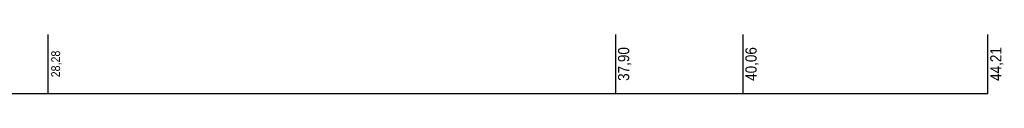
# Model space of a CAD drawing. Extents: x -34599 to 125690, y -105249 to 21518.
# Tile 62 of 64: x 104025 to 120719, y -21413 to -20413. Entities that reach past the tile are written whole.
import ezdxf
from ezdxf.enums import TextEntityAlignment as Align

# ---------------------------------------------------------------- set-up
doc = ezdxf.new("R2010")
doc.units = 0
doc.header["$MEASUREMENT"] = 0
doc.layers.get('0').update_dxf_attribs({"linetype": 'CONTINUOUS'})
doc.styles.get("Standard").update_dxf_attribs({"font": '-125'})

msp = doc.modelspace()

# ---------------------------------------------------------------- linework, layer by layer
for p, q in [((104509.87027, -21412.94153), (104509.87027, -20412.94153)), ((114129.87027, -21412.94153), (114129.87027, -20412.94153)), ((116289.87027, -21412.94153), (116289.87027, -20412.94153)), ((120439.87027, -21412.94153), (120439.87027, -20412.94153)), ((86359.87027, -21412.94114), (120439.87027, -21412.94114))]:
    msp.add_line(p, q)

# ---------------------------------------------------------------- texts
at = {"width": 0.9}
for s, height, p in [('28,28', 150, (104709.87027, -20912.94153)), ('37,90', 190, (114359.87027, -20912.94153)), ('40,06', 190, (116519.87027, -20912.94153)), ('44,21', 190, (120669.87027, -20912.94153))]:
    msp.add_text(s, height=height, rotation=90, dxfattribs=at).set_placement(p, align=Align.CENTER)

doc.saveas('drawing.dxf')
